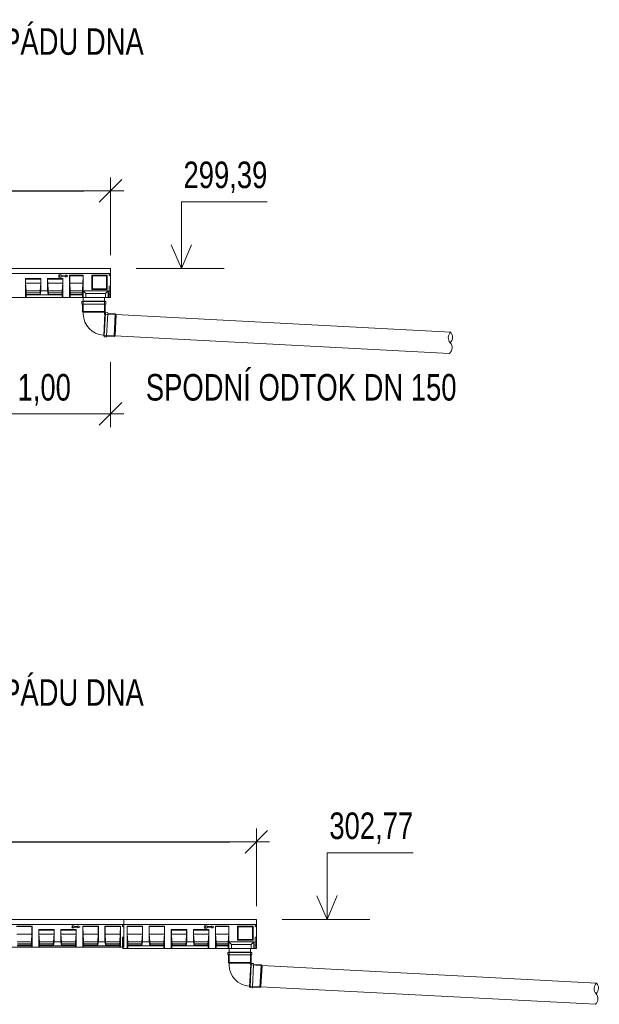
# Model space of a CAD drawing. Header units: metres. Extents: x 132658.5 to 132700.5, y 77167.9 to 77197.6.
# Tile 13 of 23: x 132666.5 to 132670.8, y 77182.8 to 77190.2. Entities that reach past the tile are written whole.
import ezdxf
from ezdxf.enums import TextEntityAlignment as Align

# ---------------------------------------------------------------- set-up
doc = ezdxf.new("R2010")
doc.units = ezdxf.units.M
doc.header["$MEASUREMENT"] = 0
doc.linetypes.add('STRICHPUNKT', pattern=[1, 0.5, -0.25, 0, -0.25])
doc.layers.get('0').update_dxf_attribs({"lineweight": 13})
doc.layers.get('DEFPOINTS').update_dxf_attribs({"lineweight": 0})
for name, color, linetype, lineweight in [('DUENN', 4, 'Continuous', 0), ('DUENN-18', 94, 'Continuous', 0), ('KOTY', 7, 'Continuous', 13), ('KRESBA', 6, 'Continuous', 0), ('MITTE', 1, 'STRICHPUNKT', 0), ('NÁVRH', 7, 'Continuous', 13), ('OSMA_KG-System(PPs)-view', 30, 'Continuous', 0), ('SICHTBAR', 7, 'Continuous', 0)]:
    doc.layers.add(name, color=color, linetype=linetype, lineweight=lineweight)
doc.styles.add('STYLE-ARIAL', font='arial.ttf')
doc.styles.add('STYLE-ARIAL_CE_-TTF', font='Arial CE -ttf.shx')
doc.dimstyles.new('250', dxfattribs={"dimtxt": 0.5, "dimasz": 0.5, "dimexe": 0.25, "dimexo": 0.25, "dimgap": 0.25, "dimtad": 1, "dimdec": 0, "dimlfac": 1000, "dimdsep": 46, "dimtxsty": 'STYLE-ARIAL_CE_-TTF', "dimblk": 'KOTA_ZN250_1.0', "dimcen": 0, "dimadec": 4, "dimazin": 3, "dimtfac": 1, "dimtdec": 0, "dimtofl": 0, "dimtmove": 2, "dimatfit": 1, "dimldrblk": 'OBLIQUE', "dimfxl": 0, "dimfrac": 2, "dimtolj": 1, "dimarcsym": 0})

# ---------------------------------------------------------------- blocks, each defined once
blk = doc.blocks.new('KOTA_ZN250')
at = {"color": 0, "linetype": 'ByBlock', "lineweight": -2, "ltscale": 0.25}
for p, q in [((0.212, 0.212), (-0.212, -0.212)), ((0, -0.25), (0, 0.25)), ((-0.25, 0), (0.25, 0))]:
    blk.add_line(p, q, dxfattribs=at)
blk = doc.blocks.new('KOTA_ZN250_1.0')
blk.add_line((0, 0), (-1, 0))
at = {"layer": 'KOTY', "ltscale": 0.25}
for p, q in [((0.424, 0.424), (-0.424, -0.424)), ((0, -0.5), (0, 0.5)), ((-0.5, 0), (0.5, 0))]:
    blk.add_line(p, q, dxfattribs=at)
blk = doc.blocks.new('*D111')
at = {"layer": 'DEFPOINTS', "color": 0, "linetype": 'Continuous', "lineweight": 13}
for p in [(132667.1499, 77188.8924), (132661.4499, 77188.308), (132667.1499, 77188.308)]:
    blk.add_point(p, dxfattribs=at)
at = {"layer": 'KOTY', "linetype": 'Continuous'}
for p, q in [((132661.4499, 77188.408), (132661.4499, 77188.9924)), ((132667.1499, 77188.408), (132667.1499, 77188.9924))]:
    blk.add_line(p, q, dxfattribs=at)
at = {"layer": 'KOTY', "color": 0, "linetype": 'Continuous', "lineweight": -2}
blk.add_line((132661.6499, 77188.8924), (132666.9499, 77188.8924), dxfattribs=at)
at = {"layer": 'KOTY', "color": 0, "linetype": 'Continuous', "lineweight": -2, "xscale": 0.2, "yscale": 0.2, "zscale": 0.2, "rotation": 180}
blk.add_blockref('KOTA_ZN250_1.0', (132661.4499, 77188.8924), dxfattribs=at)
at = {"layer": 'KOTY', "color": 0, "linetype": 'Continuous', "lineweight": -2, "xscale": 0.2, "yscale": 0.2, "zscale": 0.2}
blk.add_blockref('KOTA_ZN250_1.0', (132667.1499, 77188.8924), dxfattribs=at)
at = {"layer": 'KOTY', "color": 0, "linetype": 'Continuous', "lineweight": 13, "insert": (132664.2999, 77189.1126), "char_height": 0.2, "attachment_point": 5, "style": 'STYLE-ARIAL'}
blk.add_mtext('\\A1;\\H1x;\\W0.74;5,70', dxfattribs=at)
blk = doc.blocks.new('_Oblique')
at = {"color": 0, "linetype": 'ByBlock', "lineweight": -2}
blk.add_line((0.5, 0.5), (-0.5, -0.5), dxfattribs=at)
blk = doc.blocks.new('*D113')
at = {"layer": 'DEFPOINTS', "color": 0, "linetype": 'Continuous', "lineweight": 13}
for p in [(132668.2499, 77183.9871), (132661.4499, 77183.4026), (132668.2499, 77183.4026)]:
    blk.add_point(p, dxfattribs=at)
at = {"layer": 'KOTY', "linetype": 'Continuous'}
for p, q in [((132661.4499, 77183.5026), (132661.4499, 77184.0871)), ((132668.2499, 77183.5026), (132668.2499, 77184.0871))]:
    blk.add_line(p, q, dxfattribs=at)
at = {"layer": 'KOTY', "color": 0, "linetype": 'Continuous', "lineweight": -2}
blk.add_line((132661.6499, 77183.9871), (132668.0499, 77183.9871), dxfattribs=at)
at = {"layer": 'KOTY', "color": 0, "linetype": 'Continuous', "lineweight": -2, "xscale": 0.2, "yscale": 0.2, "zscale": 0.2, "rotation": 180}
blk.add_blockref('KOTA_ZN250_1.0', (132661.4499, 77183.9871), dxfattribs=at)
at = {"layer": 'KOTY', "color": 0, "linetype": 'Continuous', "lineweight": -2, "xscale": 0.2, "yscale": 0.2, "zscale": 0.2}
blk.add_blockref('KOTA_ZN250_1.0', (132668.2499, 77183.9871), dxfattribs=at)
at = {"layer": 'KOTY', "color": 0, "linetype": 'Continuous', "lineweight": 13, "insert": (132664.8499, 77184.2073), "char_height": 0.2, "attachment_point": 5, "style": 'STYLE-ARIAL'}
blk.add_mtext('\\A1;\\H1x;\\W0.74;6,80', dxfattribs=at)

msp = doc.modelspace()

# ---------------------------------------------------------------- linework, layer by layer
at = {"color": 7, "lineweight": 0, "ltscale": 0.25}
for centre in [(132669.7547, 77187.7854), (132670.8547, 77182.8801)]:
    msp.add_arc(centre, 0.0572, 132.67058, 221.32942, dxfattribs=at)
at = {"color": 7, "lineweight": 0, "ltscale": 0.25, "extrusion": (0, 0, -1)}
for centre in [(-132669.6729, 77187.7897), (-132669.6687, 77187.7098), (-132670.7729, 77182.8843), (-132670.7687, 77182.8044)]:
    msp.add_arc(centre, 0.0572, 138.67058, 227.32942, dxfattribs=at)
at = {"layer": 'DUENN', "color": 7, "lineweight": 0, "ltscale": 0.001}
for p, q in [((132666.7742, 77188.2592), (132666.7571, 77188.2592)), ((132666.7571, 77188.2592), (132666.7656, 77188.2507)), ((132666.7571, 77188.2422), (132666.7656, 77188.2507)), ((132666.7742, 77188.2422), (132666.7571, 77188.2422)), ((132666.7806, 77188.2528), (132666.7742, 77188.2592)), ((132666.7806, 77188.2486), (132666.7742, 77188.2422)), ((132666.8139, 77188.2528), (132666.7806, 77188.2528)), ((132666.8139, 77188.2486), (132666.7806, 77188.2486)), ((132666.828, 77188.2507), (132666.8139, 77188.2588)), ((132666.8139, 77188.2588), (132666.8139, 77188.2528)), ((132666.828, 77188.2507), (132666.8139, 77188.2426)), ((132666.8139, 77188.2426), (132666.8139, 77188.2486)), ((132666.8708, 77183.354), (132666.8572, 77183.354)), ((132666.8572, 77183.354), (132666.8651, 77183.3461)), ((132666.8651, 77183.3461), (132666.8572, 77183.3382)), ((132666.8572, 77183.3382), (132666.8708, 77183.3382)), ((132666.8771, 77183.3477), (132666.8708, 77183.354)), ((132666.8708, 77183.3382), (132666.8771, 77183.3445)), ((132666.9044, 77183.3477), (132666.8771, 77183.3477)), ((132666.8771, 77183.3445), (132666.9044, 77183.3445)), ((132666.9202, 77183.3461), (132666.9044, 77183.3529)), ((132666.9044, 77183.3529), (132666.9044, 77183.3477)), ((132666.9044, 77183.3393), (132666.9202, 77183.3461)), ((132666.9044, 77183.3445), (132666.9044, 77183.3393)), ((132667.8742, 77183.3538), (132667.8571, 77183.3538)), ((132667.8571, 77183.3538), (132667.8656, 77183.3453)), ((132667.8571, 77183.3369), (132667.8656, 77183.3453)), ((132667.8742, 77183.3369), (132667.8571, 77183.3369)), ((132667.8806, 77183.3475), (132667.8742, 77183.3538)), ((132667.8806, 77183.3432), (132667.8742, 77183.3369)), ((132667.9139, 77183.3475), (132667.8806, 77183.3475)), ((132667.9139, 77183.3432), (132667.8806, 77183.3432)), ((132667.928, 77183.3453), (132667.9139, 77183.3535)), ((132667.9139, 77183.3535), (132667.9139, 77183.3475)), ((132667.928, 77183.3453), (132667.9139, 77183.3372)), ((132667.9139, 77183.3372), (132667.9139, 77183.3432))]:
    msp.add_line(p, q, dxfattribs=at)
at = {"layer": 'DUENN-18', "color": 7, "linetype": 'Continuous', "lineweight": 0, "ltscale": 0.001}
for p, q in [((132666.5082, 77188.231), (132666.6249, 77188.231)), ((132666.5082, 77188.231), (132666.509, 77188.2266)), ((132666.5082, 77188.088), (132666.5082, 77188.231)), ((132666.509, 77188.2266), (132666.6241, 77188.2266)), ((132666.5093, 77188.1955), (132666.509, 77188.2266)), ((132666.6241, 77188.2266), (132666.6238, 77188.1955)), ((132666.6241, 77188.2266), (132666.6249, 77188.231)), ((132666.6249, 77188.231), (132666.6249, 77188.138)), ((132666.6749, 77188.231), (132666.7916, 77188.231)), ((132666.6749, 77188.231), (132666.6757, 77188.2266)), ((132666.6749, 77188.138), (132666.6749, 77188.231)), ((132666.6757, 77188.2266), (132666.7908, 77188.2266)), ((132666.676, 77188.1955), (132666.6757, 77188.2266)), ((132666.7908, 77188.2266), (132666.7905, 77188.1955)), ((132666.7908, 77188.2266), (132666.7916, 77188.231)), ((132666.7916, 77188.231), (132666.7916, 77188.088)), ((132666.5133, 77188.138), (132666.5093, 77188.1955)), ((132666.5093, 77188.1955), (132666.6238, 77188.1955)), ((132666.5148, 77188.123), (132666.5133, 77188.138)), ((132666.5133, 77188.138), (132666.6198, 77188.138)), ((132666.6198, 77188.138), (132666.6183, 77188.123)), ((132666.6249, 77188.138), (132666.6196, 77188.108)), ((132666.6238, 77188.1955), (132666.6198, 77188.138)), ((132666.6749, 77188.138), (132666.6249, 77188.138)), ((132666.6802, 77188.108), (132666.6749, 77188.138)), ((132666.68, 77188.138), (132666.676, 77188.1955)), ((132666.676, 77188.1955), (132666.7905, 77188.1955)), ((132666.6815, 77188.123), (132666.68, 77188.138)), ((132666.68, 77188.138), (132666.7865, 77188.138)), ((132666.7865, 77188.138), (132666.785, 77188.123)), ((132666.7905, 77188.1955), (132666.7865, 77188.138)), ((132666.5135, 77188.108), (132666.5148, 77188.1123)), ((132666.5135, 77188.088), (132666.5135, 77188.108)), ((132666.5135, 77188.108), (132666.6196, 77188.108)), ((132666.5148, 77188.1123), (132666.5148, 77188.123)), ((132666.5148, 77188.123), (132666.6183, 77188.123)), ((132666.5148, 77188.1123), (132666.6183, 77188.1123)), ((132666.6183, 77188.123), (132666.6183, 77188.1123)), ((132666.6183, 77188.1123), (132666.6196, 77188.108)), ((132666.6196, 77188.108), (132666.6802, 77188.108)), ((132666.6802, 77188.108), (132666.6815, 77188.1123)), ((132666.6802, 77188.108), (132666.7863, 77188.108)), ((132666.6815, 77188.1123), (132666.6815, 77188.123)), ((132666.6815, 77188.123), (132666.785, 77188.123)), ((132666.6815, 77188.1123), (132666.785, 77188.1123)), ((132666.785, 77188.123), (132666.785, 77188.1123)), ((132666.785, 77188.1123), (132666.7863, 77188.108)), ((132666.7863, 77188.108), (132666.7863, 77188.088)), ((132666.5582, 77183.3506), (132666.4416, 77183.3506)), ((132666.4421, 77183.3476), (132666.5577, 77183.3476)), ((132666.5577, 77183.3476), (132666.5572, 77183.2901)), ((132666.5582, 77183.3506), (132666.5577, 77183.3476)), ((132666.5582, 77183.3506), (132666.5582, 77183.1926)), ((132666.6082, 77183.1926), (132666.6082, 77183.3256)), ((132666.6082, 77183.3256), (132666.609, 77183.3212)), ((132666.6082, 77183.3256), (132666.7249, 77183.3256)), ((132666.6093, 77183.2901), (132666.609, 77183.3212)), ((132666.609, 77183.3212), (132666.7241, 77183.3212)), ((132666.7241, 77183.3212), (132666.7238, 77183.2901)), ((132666.7241, 77183.3212), (132666.7249, 77183.3256)), ((132666.7249, 77183.3256), (132666.7249, 77183.2326)), ((132666.7749, 77183.2326), (132666.7749, 77183.3256)), ((132666.7749, 77183.3256), (132666.7757, 77183.3212)), ((132666.7749, 77183.3256), (132666.8916, 77183.3256)), ((132666.776, 77183.2901), (132666.7757, 77183.3212)), ((132666.7757, 77183.3212), (132666.8908, 77183.3212)), ((132666.8908, 77183.3212), (132666.8905, 77183.2901)), ((132666.8908, 77183.3212), (132666.8916, 77183.3256)), ((132666.8916, 77183.3256), (132666.8916, 77183.1926)), ((132667.0582, 77183.3506), (132666.9416, 77183.3506)), ((132666.9421, 77183.3476), (132666.9416, 77183.3506)), ((132666.9416, 77183.1926), (132666.9416, 77183.3506)), ((132666.9421, 77183.3476), (132667.0577, 77183.3476)), ((132666.9426, 77183.2901), (132666.9421, 77183.3476)), ((132667.0577, 77183.3476), (132667.0572, 77183.2901)), ((132667.0582, 77183.3506), (132667.0577, 77183.3476)), ((132667.0582, 77183.2326), (132667.0582, 77183.3506)), ((132667.2249, 77183.3506), (132667.1082, 77183.3506)), ((132667.1088, 77183.3476), (132667.1082, 77183.3506)), ((132667.1082, 77183.2326), (132667.1082, 77183.3506)), ((132667.1088, 77183.3476), (132667.2244, 77183.3476)), ((132667.1093, 77183.2901), (132667.1088, 77183.3476)), ((132667.2244, 77183.3476), (132667.2238, 77183.2901)), ((132667.2249, 77183.3506), (132667.2244, 77183.3476)), ((132667.2249, 77183.1926), (132667.2249, 77183.3506)), ((132667.2749, 77183.1826), (132667.2749, 77183.3506)), ((132667.2754, 77183.3476), (132667.2749, 77183.3506)), ((132667.3916, 77183.3506), (132667.2749, 77183.3506)), ((132667.276, 77183.2901), (132667.2754, 77183.3476)), ((132667.2754, 77183.3476), (132667.391, 77183.3476)), ((132667.391, 77183.3476), (132667.3905, 77183.2901)), ((132667.3916, 77183.3506), (132667.391, 77183.3476)), ((132667.3916, 77183.3506), (132667.3916, 77183.2326)), ((132667.4416, 77183.2326), (132667.4416, 77183.3506)), ((132667.4421, 77183.3476), (132667.4416, 77183.3506)), ((132667.5582, 77183.3506), (132667.4416, 77183.3506)), ((132667.4426, 77183.2901), (132667.4421, 77183.3476)), ((132667.4421, 77183.3476), (132667.5577, 77183.3476)), ((132667.5577, 77183.3476), (132667.5572, 77183.2901)), ((132667.5582, 77183.3506), (132667.5577, 77183.3476)), ((132667.5582, 77183.3506), (132667.5582, 77183.1826)), ((132667.6082, 77183.3256), (132667.7249, 77183.3256)), ((132667.6082, 77183.3256), (132667.609, 77183.3212)), ((132667.6082, 77183.1826), (132667.6082, 77183.3256)), ((132667.609, 77183.3212), (132667.7241, 77183.3212)), ((132667.6093, 77183.2901), (132667.609, 77183.3212)), ((132667.7241, 77183.3212), (132667.7238, 77183.2901)), ((132667.7241, 77183.3212), (132667.7249, 77183.3256)), ((132667.7249, 77183.3256), (132667.7249, 77183.2326)), ((132667.7749, 77183.3256), (132667.8916, 77183.3256)), ((132667.7749, 77183.3256), (132667.7757, 77183.3212)), ((132667.7749, 77183.2326), (132667.7749, 77183.3256)), ((132667.7757, 77183.3212), (132667.8908, 77183.3212)), ((132667.776, 77183.2901), (132667.7757, 77183.3212)), ((132667.8908, 77183.3212), (132667.8905, 77183.2901)), ((132667.8908, 77183.3212), (132667.8916, 77183.3256)), ((132667.8916, 77183.3256), (132667.8916, 77183.1826)), ((132666.4426, 77183.2901), (132666.5572, 77183.2901)), ((132666.5572, 77183.2901), (132666.5532, 77183.2326)), ((132666.6093, 77183.2901), (132666.7238, 77183.2901)), ((132666.6133, 77183.2326), (132666.6093, 77183.2901)), ((132666.7238, 77183.2901), (132666.7198, 77183.2326)), ((132666.776, 77183.2901), (132666.8905, 77183.2901)), ((132666.78, 77183.2326), (132666.776, 77183.2901)), ((132666.8905, 77183.2901), (132666.8865, 77183.2326)), ((132666.9426, 77183.2901), (132667.0572, 77183.2901)), ((132666.9467, 77183.2326), (132666.9426, 77183.2901)), ((132667.0572, 77183.2901), (132667.0532, 77183.2326)), ((132667.1093, 77183.2901), (132667.2238, 77183.2901)), ((132667.1133, 77183.2326), (132667.1093, 77183.2901)), ((132667.2238, 77183.2901), (132667.2198, 77183.2326)), ((132667.28, 77183.2326), (132667.276, 77183.2901)), ((132667.276, 77183.2901), (132667.3905, 77183.2901)), ((132667.3905, 77183.2901), (132667.3865, 77183.2326)), ((132667.4466, 77183.2326), (132667.4426, 77183.2901)), ((132667.4426, 77183.2901), (132667.5572, 77183.2901)), ((132667.5572, 77183.2901), (132667.5531, 77183.2326)), ((132667.6133, 77183.2326), (132667.6093, 77183.2901)), ((132667.6093, 77183.2901), (132667.7238, 77183.2901)), ((132667.7238, 77183.2901), (132667.7198, 77183.2326)), ((132667.78, 77183.2326), (132667.776, 77183.2901)), ((132667.776, 77183.2901), (132667.8905, 77183.2901)), ((132667.8905, 77183.2901), (132667.8865, 77183.2326)), ((132666.4467, 77183.2326), (132666.5532, 77183.2326)), ((132666.4469, 77183.2026), (132666.5529, 77183.2026)), ((132666.4482, 77183.2176), (132666.5516, 77183.2176)), ((132666.4482, 77183.207), (132666.5516, 77183.207)), ((132666.5532, 77183.2326), (132666.5516, 77183.2176)), ((132666.5516, 77183.2176), (132666.5516, 77183.207)), ((132666.5516, 77183.207), (132666.5529, 77183.2026)), ((132666.5529, 77183.2026), (132666.5529, 77183.1926)), ((132666.6133, 77183.2326), (132666.7198, 77183.2326)), ((132666.6148, 77183.2176), (132666.6133, 77183.2326)), ((132666.6135, 77183.2026), (132666.6148, 77183.207)), ((132666.6135, 77183.2026), (132666.7196, 77183.2026)), ((132666.6135, 77183.1926), (132666.6135, 77183.2026)), ((132666.6148, 77183.2176), (132666.7183, 77183.2176)), ((132666.6148, 77183.207), (132666.6148, 77183.2176)), ((132666.6148, 77183.207), (132666.7183, 77183.207)), ((132666.7198, 77183.2326), (132666.7183, 77183.2176)), ((132666.7183, 77183.2176), (132666.7183, 77183.207)), ((132666.7183, 77183.207), (132666.7196, 77183.2026)), ((132666.7249, 77183.2326), (132666.7196, 77183.2026)), ((132666.7196, 77183.2026), (132666.7802, 77183.2026)), ((132666.7749, 77183.2326), (132666.7249, 77183.2326)), ((132666.7802, 77183.2026), (132666.7749, 77183.2326)), ((132666.78, 77183.2326), (132666.8865, 77183.2326)), ((132666.7815, 77183.2176), (132666.78, 77183.2326)), ((132666.7802, 77183.2026), (132666.7815, 77183.207)), ((132666.7802, 77183.2026), (132666.8863, 77183.2026)), ((132666.7815, 77183.2176), (132666.885, 77183.2176)), ((132666.7815, 77183.207), (132666.7815, 77183.2176)), ((132666.7815, 77183.207), (132666.885, 77183.207)), ((132666.8865, 77183.2326), (132666.885, 77183.2176)), ((132666.885, 77183.2176), (132666.885, 77183.207)), ((132666.885, 77183.207), (132666.8863, 77183.2026)), ((132666.8863, 77183.2026), (132666.8863, 77183.1926)), ((132666.9467, 77183.2326), (132667.0532, 77183.2326)), ((132666.9482, 77183.2176), (132666.9467, 77183.2326)), ((132666.9469, 77183.2026), (132666.9482, 77183.207)), ((132666.9469, 77183.2026), (132667.053, 77183.2026)), ((132666.9469, 77183.1926), (132666.9469, 77183.2026)), ((132666.9482, 77183.2176), (132667.0516, 77183.2176)), ((132666.9482, 77183.207), (132666.9482, 77183.2176)), ((132666.9482, 77183.207), (132667.0516, 77183.207)), ((132667.0532, 77183.2326), (132667.0516, 77183.2176)), ((132667.0516, 77183.2176), (132667.0516, 77183.207)), ((132667.0516, 77183.207), (132667.053, 77183.2026)), ((132667.0582, 77183.2326), (132667.053, 77183.2026)), ((132667.053, 77183.2026), (132667.1135, 77183.2026)), ((132667.1082, 77183.2326), (132667.0582, 77183.2326)), ((132667.1135, 77183.2026), (132667.1082, 77183.2326)), ((132667.1133, 77183.2326), (132667.2198, 77183.2326)), ((132667.1149, 77183.2176), (132667.1133, 77183.2326)), ((132667.1135, 77183.2026), (132667.1149, 77183.207)), ((132667.1135, 77183.2026), (132667.2196, 77183.2026)), ((132667.1149, 77183.2176), (132667.2183, 77183.2176)), ((132667.1149, 77183.207), (132667.1149, 77183.2176)), ((132667.1149, 77183.207), (132667.2183, 77183.207)), ((132667.2198, 77183.2326), (132667.2183, 77183.2176)), ((132667.2183, 77183.2176), (132667.2183, 77183.207)), ((132667.2183, 77183.207), (132667.2196, 77183.2026)), ((132667.2196, 77183.2026), (132667.2196, 77183.1926)), ((132667.2815, 77183.2176), (132667.28, 77183.2326)), ((132667.28, 77183.2326), (132667.3865, 77183.2326)), ((132667.2802, 77183.2026), (132667.2815, 77183.207)), ((132667.2802, 77183.1826), (132667.2802, 77183.2026)), ((132667.2802, 77183.2026), (132667.3863, 77183.2026)), ((132667.2815, 77183.207), (132667.2815, 77183.2176)), ((132667.2815, 77183.2176), (132667.3849, 77183.2176)), ((132667.2815, 77183.207), (132667.3849, 77183.207)), ((132667.3865, 77183.2326), (132667.3849, 77183.2176)), ((132667.3849, 77183.2176), (132667.3849, 77183.207)), ((132667.3849, 77183.207), (132667.3863, 77183.2026)), ((132667.3916, 77183.2326), (132667.3863, 77183.2026)), ((132667.3863, 77183.2026), (132667.4468, 77183.2026)), ((132667.4416, 77183.2326), (132667.3916, 77183.2326)), ((132667.4468, 77183.2026), (132667.4416, 77183.2326)), ((132667.4482, 77183.2176), (132667.4466, 77183.2326)), ((132667.4466, 77183.2326), (132667.5531, 77183.2326)), ((132667.4468, 77183.2026), (132667.4482, 77183.207)), ((132667.4468, 77183.2026), (132667.5529, 77183.2026)), ((132667.4482, 77183.207), (132667.4482, 77183.2176)), ((132667.4482, 77183.2176), (132667.5516, 77183.2176)), ((132667.4482, 77183.207), (132667.5516, 77183.207)), ((132667.5531, 77183.2326), (132667.5516, 77183.2176)), ((132667.5516, 77183.2176), (132667.5516, 77183.207)), ((132667.5516, 77183.207), (132667.5529, 77183.2026)), ((132667.5529, 77183.2026), (132667.5529, 77183.1826)), ((132667.6148, 77183.2176), (132667.6133, 77183.2326)), ((132667.6133, 77183.2326), (132667.7198, 77183.2326)), ((132667.6135, 77183.2026), (132667.6148, 77183.207)), ((132667.6135, 77183.1826), (132667.6135, 77183.2026)), ((132667.6135, 77183.2026), (132667.7196, 77183.2026)), ((132667.6148, 77183.207), (132667.6148, 77183.2176)), ((132667.6148, 77183.2176), (132667.7183, 77183.2176)), ((132667.6148, 77183.207), (132667.7183, 77183.207)), ((132667.7198, 77183.2326), (132667.7183, 77183.2176)), ((132667.7183, 77183.2176), (132667.7183, 77183.207)), ((132667.7183, 77183.207), (132667.7196, 77183.2026)), ((132667.7249, 77183.2326), (132667.7196, 77183.2026)), ((132667.7196, 77183.2026), (132667.7802, 77183.2026)), ((132667.7749, 77183.2326), (132667.7249, 77183.2326)), ((132667.7802, 77183.2026), (132667.7749, 77183.2326)), ((132667.7815, 77183.2176), (132667.78, 77183.2326)), ((132667.78, 77183.2326), (132667.8865, 77183.2326)), ((132667.7802, 77183.2026), (132667.7815, 77183.207)), ((132667.7802, 77183.2026), (132667.8863, 77183.2026)), ((132667.7815, 77183.207), (132667.7815, 77183.2176)), ((132667.7815, 77183.2176), (132667.885, 77183.2176)), ((132667.7815, 77183.207), (132667.885, 77183.207)), ((132667.8865, 77183.2326), (132667.885, 77183.2176)), ((132667.885, 77183.2176), (132667.885, 77183.207)), ((132667.885, 77183.207), (132667.8863, 77183.2026)), ((132667.8863, 77183.2026), (132667.8863, 77183.1826))]:
    msp.add_line(p, q, dxfattribs=at)
at = {"layer": 'DUENN-18', "color": 7, "linetype": 'Continuous', "lineweight": 0}
for p, q in [((132666.9432, 77188.256), (132666.8416, 77188.256)), ((132666.8421, 77188.253), (132666.8416, 77188.256)), ((132666.8416, 77188.088), (132666.8416, 77188.256)), ((132666.8421, 77188.253), (132666.9432, 77188.253)), ((132666.8426, 77188.1955), (132666.8421, 77188.253)), ((132666.9427, 77188.253), (132666.9422, 77188.1955)), ((132666.9432, 77188.256), (132666.9427, 77188.253)), ((132666.9432, 77188.138), (132666.9432, 77188.256)), ((132667.1249, 77188.256), (132667.0082, 77188.256)), ((132667.0082, 77188.256), (132667.0132, 77188.251)), ((132667.0082, 77188.256), (132667.0082, 77188.15)), ((132667.0132, 77188.251), (132667.1199, 77188.251)), ((132667.0132, 77188.155), (132667.0132, 77188.251)), ((132667.1249, 77188.256), (132667.1199, 77188.251)), ((132667.1199, 77188.251), (132667.1199, 77188.155)), ((132667.1249, 77188.15), (132667.1249, 77188.256)), ((132666.8426, 77188.1955), (132666.9432, 77188.1955)), ((132666.8466, 77188.138), (132666.8426, 77188.1955)), ((132666.8466, 77188.138), (132666.9381, 77188.138)), ((132666.8482, 77188.123), (132666.8466, 77188.138)), ((132666.9381, 77188.138), (132666.9366, 77188.123)), ((132666.9422, 77188.1955), (132666.9381, 77188.138)), ((132666.9432, 77188.088), (132666.9432, 77188.138)), ((132667.1319, 77188.138), (132666.9432, 77188.138)), ((132666.9632, 77188.118), (132666.9432, 77188.138)), ((132667.0082, 77188.15), (132667.0132, 77188.155)), ((132667.0082, 77188.15), (132667.1249, 77188.15)), ((132667.1199, 77188.155), (132667.0132, 77188.155)), ((132667.1319, 77188.138), (132667.1119, 77188.118)), ((132667.1249, 77188.15), (132667.1199, 77188.155)), ((132667.1319, 77188.088), (132667.1319, 77188.138)), ((132666.8468, 77188.108), (132666.8482, 77188.1123)), ((132666.8468, 77188.108), (132666.9379, 77188.108)), ((132666.8468, 77188.088), (132666.8468, 77188.108)), ((132666.8482, 77188.123), (132666.9366, 77188.123)), ((132666.8482, 77188.1123), (132666.8482, 77188.123)), ((132666.8482, 77188.1123), (132666.9366, 77188.1123)), ((132666.9366, 77188.123), (132666.9366, 77188.1123)), ((132666.9366, 77188.1123), (132666.9379, 77188.108)), ((132666.9379, 77188.108), (132666.9379, 77188.088)), ((132666.9632, 77188.088), (132666.9632, 77188.118)), ((132667.1119, 77188.118), (132666.9632, 77188.118)), ((132667.1119, 77188.088), (132667.1119, 77188.118)), ((132668.0432, 77183.3506), (132667.9416, 77183.3506)), ((132667.9421, 77183.3476), (132667.9416, 77183.3506)), ((132667.9416, 77183.1826), (132667.9416, 77183.3506)), ((132667.9421, 77183.3476), (132668.0432, 77183.3476)), ((132667.9426, 77183.2901), (132667.9421, 77183.3476)), ((132668.0427, 77183.3476), (132668.0422, 77183.2901)), ((132668.0432, 77183.3506), (132668.0427, 77183.3476)), ((132668.0432, 77183.2326), (132668.0432, 77183.3506)), ((132668.2249, 77183.3506), (132668.1082, 77183.3506)), ((132668.1082, 77183.3506), (132668.1132, 77183.3456)), ((132668.1082, 77183.3506), (132668.1082, 77183.2446)), ((132668.1132, 77183.3456), (132668.2199, 77183.3456)), ((132668.1132, 77183.2496), (132668.1132, 77183.3456)), ((132668.2249, 77183.3506), (132668.2199, 77183.3456)), ((132668.2199, 77183.3456), (132668.2199, 77183.2496)), ((132668.2249, 77183.2446), (132668.2249, 77183.3506)), ((132667.9426, 77183.2901), (132668.0432, 77183.2901)), ((132667.9466, 77183.2326), (132667.9426, 77183.2901)), ((132668.0422, 77183.2901), (132668.0381, 77183.2326)), ((132668.1082, 77183.2446), (132668.1132, 77183.2496)), ((132668.1082, 77183.2446), (132668.2249, 77183.2446)), ((132668.2199, 77183.2496), (132668.1132, 77183.2496)), ((132668.2249, 77183.2446), (132668.2199, 77183.2496)), ((132667.9466, 77183.2326), (132668.0381, 77183.2326)), ((132667.9482, 77183.2176), (132667.9466, 77183.2326)), ((132667.9468, 77183.2026), (132667.9482, 77183.207)), ((132667.9468, 77183.2026), (132668.0379, 77183.2026)), ((132667.9468, 77183.1826), (132667.9468, 77183.2026)), ((132667.9482, 77183.2176), (132668.0366, 77183.2176)), ((132667.9482, 77183.207), (132667.9482, 77183.2176)), ((132667.9482, 77183.207), (132668.0366, 77183.207)), ((132668.0381, 77183.2326), (132668.0366, 77183.2176)), ((132668.0366, 77183.2176), (132668.0366, 77183.207)), ((132668.0366, 77183.207), (132668.0379, 77183.2026)), ((132668.0379, 77183.2026), (132668.0379, 77183.1826)), ((132668.0432, 77183.1826), (132668.0432, 77183.2326)), ((132668.2319, 77183.2326), (132668.0432, 77183.2326)), ((132668.0632, 77183.2126), (132668.0432, 77183.2326)), ((132668.0632, 77183.1826), (132668.0632, 77183.2126)), ((132668.2119, 77183.2126), (132668.0632, 77183.2126)), ((132668.2319, 77183.2326), (132668.2119, 77183.2126)), ((132668.2119, 77183.1826), (132668.2119, 77183.2126)), ((132668.2319, 77183.1826), (132668.2319, 77183.2326))]:
    msp.add_line(p, q, dxfattribs=at)
at = {"layer": 'KOTY', "linetype": 'Continuous'}
msp.add_line((132667.1499, 77187.6013), (132667.1499, 77187.112), dxfattribs=at)
at = {"layer": 'KOTY', "color": 7, "linetype": 'Continuous', "lineweight": 13}
msp.add_line((132666.1499, 77187.212), (132667.1499, 77187.212), dxfattribs=at)
at = {"layer": 'MITTE', "color": 7, "lineweight": 0, "ltscale": 0.005}
for p, q in [((132666.9449, 77188.088), (132666.9449, 77187.9774)), ((132667.1049, 77188.088), (132667.1049, 77187.9774)), ((132667.1049, 77187.9774), (132666.9449, 77187.9774)), ((132667.1049, 77187.9774), (132666.9449, 77187.9774)), ((132668.0449, 77183.1826), (132668.0449, 77183.0721)), ((132668.2049, 77183.1826), (132668.2049, 77183.0721)), ((132668.2049, 77183.0721), (132668.0449, 77183.0721))]:
    msp.add_line(p, q, dxfattribs=at)
at = {"layer": 'NÁVRH', "ltscale": 0.05}
for p, q in [((132667.3439, 77188.308), (132668.0063, 77188.308)), ((132668.4439, 77183.4026), (132669.1063, 77183.4026))]:
    msp.add_line(p, q, dxfattribs=at)
at = {"layer": 'NÁVRH', "lineweight": 13, "ltscale": 0.05, "flags": 128}
for points in [[(132667.6844, 77188.308), (132667.6844, 77188.8097), (132668.3316, 77188.8097)], [(132668.7844, 77183.4026), (132668.7844, 77183.9043), (132669.4316, 77183.9043)]]:
    msp.add_lwpolyline(points, dxfattribs=at)
at = {"layer": 'NÁVRH', "ltscale": 0.05, "flags": 128}
for points in [[(132667.6844, 77188.308), (132667.76, 77188.4865), (132667.6844, 77188.308), (132667.6064, 77188.4848)], [(132668.7844, 77183.4026), (132668.86, 77183.5812), (132668.7844, 77183.4026), (132668.7064, 77183.5794)]]:
    msp.add_lwpolyline(points, dxfattribs=at)
at = {"layer": 'OSMA_KG-System(PPs)-view', "color": 7, "lineweight": 0}
for p, q in [((132666.9339, 77188.056), (132666.9339, 77188.0416)), ((132666.9395, 77188.058), (132666.9359, 77188.058)), ((132666.9359, 77188.0396), (132666.9395, 77188.0396)), ((132666.9395, 77188.0614), (132666.9395, 77188.058)), ((132667.1103, 77188.0614), (132666.9395, 77188.0614)), ((132667.1103, 77188.058), (132666.9395, 77188.058)), ((132666.9395, 77188.0396), (132666.9395, 77187.9828)), ((132667.1103, 77188.0396), (132666.9395, 77188.0396)), ((132666.941, 77188.0614), (132667.1088, 77188.0614)), ((132667.1103, 77188.0614), (132667.1103, 77188.058)), ((132667.1103, 77188.058), (132667.1139, 77188.058)), ((132667.1103, 77188.0396), (132667.1103, 77187.9828)), ((132667.1139, 77188.0396), (132667.1103, 77188.0396)), ((132667.1159, 77188.056), (132667.1159, 77188.0416)), ((132666.9395, 77187.9828), (132666.9449, 77187.9774)), ((132667.1103, 77187.9828), (132666.9395, 77187.9828)), ((132666.9449, 77187.9643), (132666.9449, 77187.9774)), ((132667.1049, 77187.9774), (132666.9449, 77187.9774)), ((132667.0987, 77187.799), (132667.1077, 77187.9696)), ((132667.1076, 77187.9681), (132667.0988, 77187.8005)), ((132667.1021, 77187.7988), (132667.1111, 77187.9694)), ((132667.1103, 77187.9828), (132667.1049, 77187.9774)), ((132667.1049, 77187.9774), (132667.1049, 77187.9643)), ((132667.1049, 77187.9643), (132667.1859, 77187.9601)), ((132667.1077, 77187.9696), (132667.1111, 77187.9694)), ((132667.1111, 77187.9694), (132667.1112, 77187.973)), ((132667.1133, 77187.9749), (132667.1277, 77187.9741)), ((132667.1205, 77187.7979), (132667.1294, 77187.9684)), ((132667.1296, 77187.972), (132667.1294, 77187.9684)), ((132667.1294, 77187.9684), (132667.1862, 77187.9655)), ((132667.1772, 77187.7949), (132667.1862, 77187.9655)), ((132667.1775, 77187.8003), (132667.1859, 77187.9601)), ((132667.1829, 77187.8), (132667.1913, 77187.9598)), ((132667.1928, 77187.9578), (132667.1846, 77187.8018)), ((132667.1859, 77187.9601), (132667.1928, 77187.9578)), ((132667.1862, 77187.9655), (132667.1913, 77187.9598)), ((132669.7159, 77187.8275), (132667.1913, 77187.9598)), ((132667.1775, 77187.8003), (132667.0965, 77187.8045)), ((132667.0987, 77187.799), (132667.1021, 77187.7988)), ((132667.1021, 77187.7988), (132667.1019, 77187.7952)), ((132667.1038, 77187.7931), (132667.1182, 77187.7924)), ((132667.1203, 77187.7943), (132667.1205, 77187.7979)), ((132667.1205, 77187.7979), (132667.1772, 77187.7949)), ((132667.1772, 77187.7949), (132667.1829, 77187.8)), ((132667.1846, 77187.8018), (132667.1775, 77187.8003)), ((132667.1829, 77187.8), (132669.7075, 77187.6677)), ((132668.0339, 77183.1507), (132668.0339, 77183.1363)), ((132668.0395, 77183.1527), (132668.0359, 77183.1527)), ((132668.0359, 77183.1343), (132668.0395, 77183.1343)), ((132668.0395, 77183.1561), (132668.0395, 77183.1527)), ((132668.2103, 77183.1561), (132668.0395, 77183.1561)), ((132668.2103, 77183.1527), (132668.0395, 77183.1527)), ((132668.0395, 77183.1343), (132668.0395, 77183.0775)), ((132668.2103, 77183.1343), (132668.0395, 77183.1343)), ((132668.041, 77183.1561), (132668.2088, 77183.1561)), ((132668.2103, 77183.1561), (132668.2103, 77183.1527)), ((132668.2103, 77183.1527), (132668.2139, 77183.1527)), ((132668.2103, 77183.1343), (132668.2103, 77183.0775)), ((132668.2139, 77183.1343), (132668.2103, 77183.1343)), ((132668.2159, 77183.1507), (132668.2159, 77183.1363)), ((132668.0395, 77183.0775), (132668.0449, 77183.0721)), ((132668.2103, 77183.0775), (132668.0395, 77183.0775)), ((132668.0449, 77183.059), (132668.0449, 77183.0721)), ((132668.2049, 77183.0721), (132668.0449, 77183.0721)), ((132668.1987, 77182.8937), (132668.2077, 77183.0642)), ((132668.2076, 77183.0627), (132668.1988, 77182.8952)), ((132668.2021, 77182.8935), (132668.2111, 77183.0641)), ((132668.2103, 77183.0775), (132668.2049, 77183.0721)), ((132668.2049, 77183.0721), (132668.2049, 77183.059)), ((132668.2049, 77183.059), (132668.2859, 77183.0547)), ((132668.2077, 77183.0642), (132668.2111, 77183.0641)), ((132668.2111, 77183.0641), (132668.2112, 77183.0677)), ((132668.2133, 77183.0696), (132668.2277, 77183.0688)), ((132668.2205, 77182.8925), (132668.2294, 77183.0631)), ((132668.2296, 77183.0667), (132668.2294, 77183.0631)), ((132668.2294, 77183.0631), (132668.2862, 77183.0601)), ((132668.2772, 77182.8896), (132668.2862, 77183.0601)), ((132668.2775, 77182.895), (132668.2859, 77183.0547)), ((132668.2829, 77182.8947), (132668.2913, 77183.0545)), ((132668.2928, 77183.0525), (132668.2846, 77182.8965)), ((132668.2859, 77183.0547), (132668.2928, 77183.0525)), ((132668.2862, 77183.0601), (132668.2913, 77183.0545)), ((132670.8159, 77182.9221), (132668.2913, 77183.0545)), ((132668.2775, 77182.895), (132668.1965, 77182.8992)), ((132668.1987, 77182.8937), (132668.2021, 77182.8935)), ((132668.2021, 77182.8935), (132668.2019, 77182.8899)), ((132668.2038, 77182.8878), (132668.2182, 77182.887)), ((132668.2203, 77182.8889), (132668.2205, 77182.8925)), ((132668.2205, 77182.8925), (132668.2772, 77182.8896)), ((132668.2772, 77182.8896), (132668.2829, 77182.8947)), ((132668.2846, 77182.8965), (132668.2775, 77182.895)), ((132668.2829, 77182.8947), (132670.8075, 77182.7624))]:
    msp.add_line(p, q, dxfattribs=at)
for centre, radius, start, end in [((132666.9359, 77188.056), 0.002, 90, 180), ((132666.9359, 77188.0416), 0.002, 180, 270), ((132667.1139, 77188.056), 0.002, 0, 90), ((132667.1139, 77188.0416), 0.002, 270, 0), ((132667.1049, 77187.9643), 0.16, 180, 267), ((132668.0359, 77183.1507), 0.002, 90, 180), ((132668.0359, 77183.1363), 0.002, 180, 270), ((132668.2139, 77183.1507), 0.002, 0, 90), ((132668.2139, 77183.1363), 0.002, 270, 0), ((132668.2049, 77183.059), 0.16, 180, 267)]:
    msp.add_arc(centre, radius, start, end, dxfattribs=at)
at = {"layer": 'OSMA_KG-System(PPs)-view', "color": 7, "lineweight": 0, "extrusion": (0, 0, -1)}
for centre, start, end in [((-132667.1132, 77187.9729), 3, 93), ((-132667.1276, 77187.9721), 93, 183), ((-132667.1039, 77187.7951), 273, 3), ((-132667.1183, 77187.7944), 183, 273), ((-132668.2132, 77183.0676), 3, 93), ((-132668.2276, 77183.0668), 93, 183), ((-132668.2039, 77182.8898), 273, 3), ((-132668.2183, 77182.889), 183, 273)]:
    msp.add_arc(centre, 0.002, start, end, dxfattribs=at)
at = {"layer": 'SICHTBAR', "color": 7, "linetype": 'Continuous', "lineweight": 0, "ltscale": 0.001}
for p, q in [((132666.1499, 77188.308), (132667.1499, 77188.308)), ((132666.1499, 77188.27), (132667.1499, 77188.27)), ((132667.1499, 77188.2683), (132667.1399, 77188.2629)), ((132667.1399, 77188.2629), (132667.1399, 77188.2537)), ((132667.1399, 77188.2537), (132667.1499, 77188.2483)), ((132667.1499, 77188.2683), (132667.1499, 77188.27)), ((132667.1499, 77188.1756), (132667.1399, 77188.173)), ((132667.1399, 77188.173), (132667.1399, 77188.088)), ((132667.1399, 77188.137), (132667.1499, 77188.1381)), ((132667.1399, 77188.112), (132667.1499, 77188.1147)), ((132666.2499, 77183.4026), (132667.2499, 77183.4026)), ((132667.2499, 77183.4026), (132668.2499, 77183.4026)), ((132666.2499, 77183.3646), (132667.2499, 77183.3646)), ((132667.2499, 77183.363), (132667.2399, 77183.3576)), ((132667.2399, 77183.3576), (132667.2399, 77183.3483)), ((132667.2399, 77183.3483), (132667.2499, 77183.343)), ((132667.2499, 77183.363), (132667.2499, 77183.3646)), ((132667.2499, 77183.3646), (132668.2499, 77183.3646)), ((132668.2499, 77183.363), (132668.2399, 77183.3576)), ((132668.2399, 77183.3576), (132668.2399, 77183.3483)), ((132668.2399, 77183.3483), (132668.2499, 77183.343)), ((132668.2499, 77183.363), (132668.2499, 77183.3646)), ((132667.2499, 77183.2703), (132667.2399, 77183.2676)), ((132667.2399, 77183.2676), (132667.2399, 77183.1926)), ((132667.2499, 77183.2666), (132667.2419, 77183.2645)), ((132667.2419, 77183.2645), (132667.2419, 77183.1826)), ((132668.2499, 77183.2703), (132668.2399, 77183.2676)), ((132668.2399, 77183.2676), (132668.2399, 77183.1826)), ((132667.2399, 77183.2316), (132667.2499, 77183.2327)), ((132667.2399, 77183.2066), (132667.2499, 77183.2093)), ((132668.2399, 77183.2316), (132668.2499, 77183.2327)), ((132668.2399, 77183.2066), (132668.2499, 77183.2093))]:
    msp.add_line(p, q, dxfattribs=at)
at = {"layer": 'SICHTBAR', "color": 7, "lineweight": 0, "ltscale": 0.001}
for p, q in [((132667.1499, 77188.308), (132667.1499, 77188.088)), ((132667.1499, 77188.088), (132666.1419, 77188.088)), ((132667.2499, 77183.4026), (132667.2499, 77183.1926)), ((132667.2499, 77183.4026), (132667.2499, 77183.2666)), ((132668.2499, 77183.4026), (132668.2499, 77183.1826)), ((132667.2499, 77183.1926), (132666.2419, 77183.1926)), ((132668.2499, 77183.1826), (132667.2419, 77183.1826))]:
    msp.add_line(p, q, dxfattribs=at)

# ---------------------------------------------------------------- block references
at = {"layer": 'KOTY', "color": 7, "linetype": 'Continuous', "lineweight": 13, "xscale": 0.3999200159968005, "yscale": 0.3999200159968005}
msp.add_blockref('KOTA_ZN250', (132667.1499, 77187.212), dxfattribs=at)

# ---------------------------------------------------------------- texts
at = {"layer": 'KOTY', "color": 7, "linetype": 'Continuous', "lineweight": 13, "style": 'STYLE-ARIAL', "width": 0.74}
msp.add_text('1,00', height=0.2, dxfattribs=at).set_placement((132666.6499, 77187.412), align=Align.MIDDLE_CENTER)
at = {"layer": 'KRESBA', "color": 7, "style": 'STYLE-ARIAL', "width": 0.74}
for s, p in [('SYSTÉM: POLYMERBETON, ŠÍŘKY 150mm, BEZ SPÁDU DNA', (132661.4501, 77190.0175)), ('SPODNÍ ODTOK DN 150', (132667.4162, 77187.412)), ('SYSTÉM: POLYMERBETON, ŠÍŘKY 150mm, BEZ SPÁDU DNA', (132661.4501, 77185.1122))]:
    msp.add_text(s, height=0.2, dxfattribs=at).set_placement(p, align=Align.MIDDLE_LEFT)
at = {"layer": 'NÁVRH', "lineweight": 13, "char_height": 0.2, "attachment_point": 4, "line_spacing_factor": 0.72, "style": 'STYLE-ARIAL_CE_-TTF'}
for s, insert in [('\\fArial|b0|i0|c238238|p39;\\H1x;\\W0.74;299,39', (132667.7003, 77188.9946)), ('\\fArial|b0|i0|c238238|p39;\\H1x;\\W0.74;302,77', (132668.8003, 77184.0892))]:
    msp.add_mtext(s, dxfattribs=dict(at, insert=insert))

# ---------------------------------------------------------------- dimensions: what is measured, and where the dimension line sits
at = {"layer": 'KOTY', "color": 7, "linetype": 'Continuous', "lineweight": 13}
for base, p1, p2, text, picture, middle in [((132667.1499, 77188.8924), (132661.4499, 77188.308), (132667.1499, 77188.308), '\\H1x;\\W0.74;5,70', '*D111', (132664.2999, 77189.1126)), ((132668.2499, 77183.9871), (132661.4499, 77183.4026), (132668.2499, 77183.4026), '\\H1x;\\W0.74;6,80', '*D113', (132664.8499, 77184.2073))]:
    dim = msp.add_linear_dim(base=base, p1=p1, p2=p2, text=text, dimstyle='250', override={"dimscale": 0, "dimtxt": 0.2, "dimasz": 0.2, "dimexe": 0.1, "dimexo": 0.1, "dimgap": 0.1, "dimtxsty": 'STYLE-ARIAL', "dimclre": 256, "dimfrac": 0, "dimlwe": 65535}, dxfattribs=at)
    dim.commit()
    dim.dimension.update_dxf_attribs({"geometry": picture, "text_midpoint": middle})

doc.saveas('drawing.dxf')
